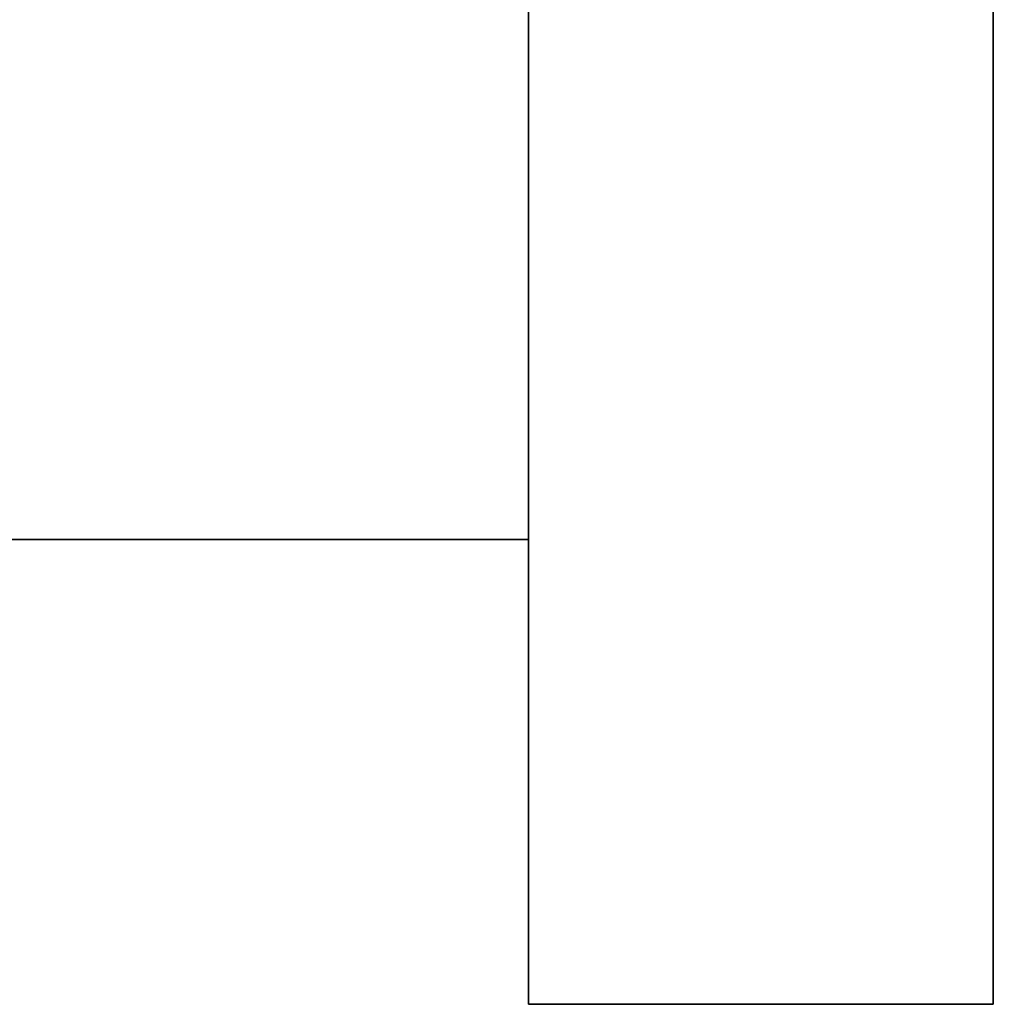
# Model space of a CAD drawing. Header units: millimetres. Extents: x -368 to 368, y -356 to 344.
# Tile 231 of 256: x -124 to -92, y 257 to 289. Entities that reach past the tile are written whole.
import ezdxf

# ---------------------------------------------------------------- set-up
doc = ezdxf.new("R2010")
doc.units = ezdxf.units.MM
doc.layers.add('Livello 01', color=7, linetype='Continuous')

# ---------------------------------------------------------------- blocks, each defined once
blk = doc.blocks.new('MCP144A19_03')
at = {"layer": 'Livello 01', "color": 253, "true_color": 0x999999}
for p, q in [((100, -0.2499999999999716), (67.5, -0.2499999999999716)), ((100, -0.2499999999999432), (100, -0.2499999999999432, 15))]:
    blk.add_line(p, q, dxfattribs=at)
for points in [[(-100, 274.7500000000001), (99.99999999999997, 274.7500000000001)], [(99.99999999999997, 274.7500000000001), (100.0000000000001, -275.25)], [(99.99999999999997, 274.7500000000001, 15), (99.99999999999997, 274.7500000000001)], [(100.0000000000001, -275.25), (-99.99999999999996, -275.25)], [(100.0000000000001, -275.25), (100.0000000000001, -275.25, 15)]]:
    blk.add_open_spline(points, degree=1, dxfattribs=at)
blk = doc.blocks.new('MCP144A17_02')
at = {"layer": 'Livello 01', "color": 253, "true_color": 0x999999}
for p, q in [((35.99999999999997, -2.87214696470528e-13), (-36.00000000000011, -2.812194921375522e-13)), ((36.00000000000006, -2.381983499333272e-13), (36.00000000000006, -2.27373675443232e-13, 15.00000000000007))]:
    blk.add_line(p, q, dxfattribs=at)
for points in [[(-36.0000000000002, 172.5000000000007), (36.00000000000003, 172.5000000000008)], [(36.00000000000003, 172.5000000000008), (35.99999999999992, -172.5000000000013)], [(36.00000000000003, 172.5000000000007, 14.99999999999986), (36.00000000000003, 172.5000000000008)]]:
    blk.add_open_spline(points, degree=1, dxfattribs=at)
blk = doc.blocks.new('MCP144A18_02')
at = {"layer": 'Livello 01', "color": 253, "true_color": 0x999999}
for p, q in [((-28.50000000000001, 99.99999999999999, 7.5), (28.49999999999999, 100, 7.5)), ((-28.49999999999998, -100, 7.5), (-28.50000000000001, 99.99999999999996, 7.5)), ((28.5, 100, 7.5), (28.50000000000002, -100, 7.5))]:
    blk.add_line(p, q, dxfattribs=at)
for points in [[(-28.50000000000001, 99.99999999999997), (28.49999999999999, 100)], [(-28.50000000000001, 99.99999999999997, 15), (-28.50000000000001, 99.99999999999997)], [(28.49999999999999, 100, 15), (-28.50000000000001, 99.99999999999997, 15)], [(-28.49999999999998, -100), (-28.50000000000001, 99.99999999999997)], [(-28.50000000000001, 99.99999999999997, 15), (-28.49999999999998, -100, 15)], [(28.49999999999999, 100), (28.50000000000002, -100)], [(28.49999999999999, 100, 15), (28.49999999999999, 100)], [(28.50000000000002, -100, 15), (28.49999999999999, 100, 15)]]:
    blk.add_open_spline(points, degree=1, dxfattribs=at)
blk = doc.blocks.new('MCA144A01_04')
at = {"layer": 'Livello 01'}
blk.add_blockref('MCP144A19_03', (-207.5000000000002, 0.2499999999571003, -567.9999999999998), dxfattribs=at)
at = {"layer": 'Livello 01', "extrusion": (-1, -3.087807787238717e-16, 6.856310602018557e-32), "rotation": 90.00000000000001}
blk.add_blockref('MCP144A17_02', (-12.74999999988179, -588.9999999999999, 92.4999999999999), dxfattribs=at)
at = {"layer": 'Livello 01', "extrusion": (-3.087807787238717e-16, 1, -2.220446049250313e-16), "rotation": 90}
blk.add_blockref('MCP144A18_02', (207.5000000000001, -596.5, 170.2499999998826), dxfattribs=at)
at = {"layer": 'Livello 01', "extrusion": (3.139217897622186e-16, -1, -8.326672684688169e-17), "rotation": 270}
blk.add_blockref('MCP144A18_02', (-207.5, -596.4999999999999, 144.7500000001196), dxfattribs=at)

msp = doc.modelspace()

# ---------------------------------------------------------------- block references
at = {"layer": 'Livello 01', "extrusion": (0, -1, -5.551115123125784e-16)}
msp.add_blockref('MCA144A01_04', (0, -284.0304424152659, 295.9695575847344), dxfattribs=at)

doc.saveas('drawing.dxf')
